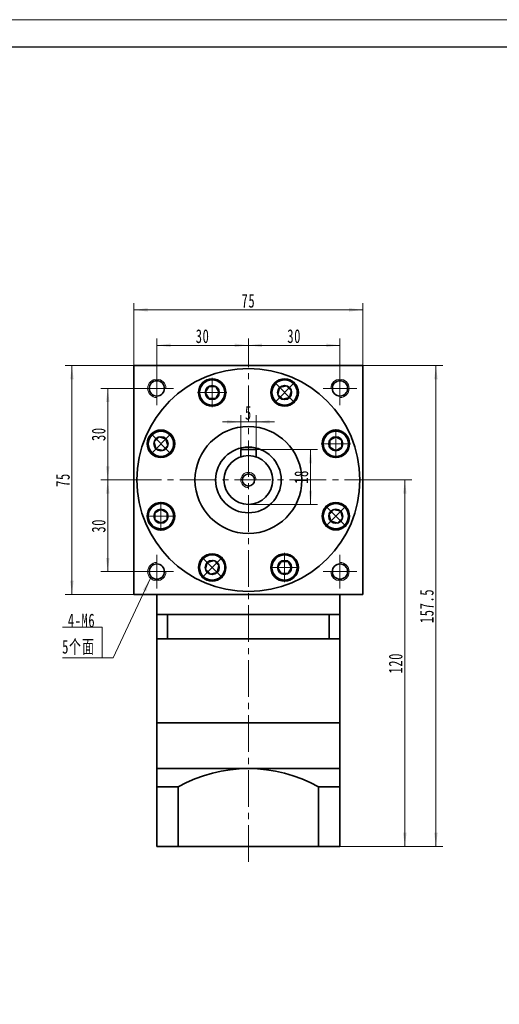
# Model space of a CAD drawing. Header units: millimetres. Extents: x -107 to 651, y -87 to 448.
# Tile 3 of 3: x 272 to 429, y 126 to 448. Entities that reach past the tile are written whole.
import ezdxf

# ---------------------------------------------------------------- set-up
doc = ezdxf.new("R2010")
doc.units = ezdxf.units.MM
doc.set_wipeout_variables(frame=1)
doc.linetypes.add('点画线', pattern=[18, 12, -2, 2, -2])
doc.layers.get('0').update_dxf_attribs({"lineweight": 35})
for name, color, linetype, lineweight in [('EB0_1', 7, 'Continuous', 35), ('中心线层', 1, '点画线', 18), ('图框_外框线', 7, 'Continuous', 18), ('尺寸线层', 3, 'Continuous', 18), ('粗实线层', 7, 'Continuous', 35)]:
    doc.layers.add(name, color=color, linetype=linetype, lineweight=lineweight)
doc.styles.add('标准', font='txt', dxfattribs={"width": 0.667})
doc.dimstyles.new('a4-1-1.5', dxfattribs={"dimtxt": 4.5, "dimasz": 4.5, "dimexe": 2.25, "dimexo": 0, "dimgap": 0.75, "dimtad": 1, "dimdec": 3, "dimdsep": 46, "dimtxsty": '标准', "dimblk": '_CAXARROW', "dimcen": 0, "dimdle": 6, "dimazin": 2, "dimtfac": 0.707107, "dimtdec": 3, "dimtix": 1, "dimtmove": 2, "dimatfit": 3, "dimfxl": 1, "dimfrac": 2, "dimtolj": 1, "dimtzin": 0, "dimarcsym": 1})

# ---------------------------------------------------------------- blocks, each defined once
blk = doc.blocks.new('*X19')
at = {"layer": '尺寸线层', "linetype": 'Continuous', "transparency": 16777216}
for points in [[(317.08, 341.59), (321.58, 341.03), (321.58, 342.16)], [(347.08, 341.59), (342.58, 341.03), (342.58, 342.16)]]:
    blk.add_hatch(color=0, dxfattribs=at).paths.add_polyline_path(points, flags=0)
at = {"layer": '尺寸线层', "color": 0, "linetype": 'Continuous', "transparency": 16777216}
for p, q in [((317.08, 333), (317.08, 343.84)), ((347.08, 338), (347.08, 343.84)), ((347.08, 341.59), (317.08, 341.59))]:
    blk.add_line(p, q, dxfattribs=at)
at = {"layer": '尺寸线层', "color": 0, "transparency": 16777216, "insert": (332.08, 344.57), "char_height": 4.5, "width": 9, "attachment_point": 5, "line_spacing_factor": 1.15057, "style": '标准'}
blk.add_mtext('\\T1.1;30', dxfattribs=at)
blk = doc.blocks.new('_CAXARROW')
blk.add_hatch(color=0).paths.add_polyline_path([(0, 0), (-1, 0.125), (-1, -0.125)], flags=0)
blk = doc.blocks.new('*X20')
at = {"layer": '尺寸线层', "linetype": 'Continuous', "transparency": 16777216}
for points in [[(347.08, 341.59), (351.58, 342.16), (351.58, 341.03)], [(377.08, 341.59), (372.58, 342.16), (372.58, 341.03)]]:
    blk.add_hatch(color=0, dxfattribs=at).paths.add_polyline_path(points, flags=0)
at = {"layer": '尺寸线层', "color": 0, "linetype": 'Continuous', "transparency": 16777216}
for p, q in [((347.08, 338), (347.08, 343.84)), ((377.08, 333), (377.08, 343.84)), ((347.08, 341.59), (377.08, 341.59))]:
    blk.add_line(p, q, dxfattribs=at)
at = {"layer": '尺寸线层', "color": 0, "transparency": 16777216, "insert": (362.08, 344.57), "char_height": 4.5, "width": 9, "attachment_point": 5, "line_spacing_factor": 1.15057, "style": '标准'}
blk.add_mtext('\\T1.1;30', dxfattribs=at)
blk = doc.blocks.new('*X21')
at = {"layer": '尺寸线层', "linetype": 'Continuous', "transparency": 16777216}
for points in [[(309.58, 353.2), (314.08, 352.64), (314.08, 353.77)], [(384.58, 353.2), (380.08, 352.64), (380.08, 353.77)]]:
    blk.add_hatch(color=0, dxfattribs=at).paths.add_polyline_path(points, flags=0)
at = {"layer": '尺寸线层', "color": 0, "linetype": 'Continuous', "transparency": 16777216}
for p, q in [((309.58, 335), (309.58, 355.45)), ((384.58, 335), (384.58, 355.45)), ((384.58, 353.2), (309.58, 353.2))]:
    blk.add_line(p, q, dxfattribs=at)
at = {"layer": '尺寸线层', "color": 0, "transparency": 16777216, "insert": (347.08, 356.15), "char_height": 4.5, "width": 9, "attachment_point": 5, "line_spacing_factor": 1.15057, "style": '标准'}
blk.add_mtext('\\T1.1;75', dxfattribs=at)
blk = doc.blocks.new('*X22')
at = {"layer": '尺寸线层', "linetype": 'Continuous', "transparency": 16777216}
for points in [[(289.27, 335), (289.83, 330.5), (288.71, 330.5)], [(289.27, 260), (289.83, 264.5), (288.71, 264.5)]]:
    blk.add_hatch(color=0, dxfattribs=at).paths.add_polyline_path(points, flags=0)
at = {"layer": '尺寸线层', "color": 0, "linetype": 'Continuous', "transparency": 16777216}
for p, q in [((309.58, 335), (287.02, 335)), ((289.27, 335), (289.27, 260)), ((309.58, 260), (287.02, 260))]:
    blk.add_line(p, q, dxfattribs=at)
at = {"layer": '尺寸线层', "color": 0, "transparency": 16777216, "insert": (286.32, 297.5), "char_height": 4.5, "width": 9, "attachment_point": 5, "rotation": 90, "line_spacing_factor": 1.15057, "style": '标准'}
blk.add_mtext('\\T1.1;75', dxfattribs=at)
blk = doc.blocks.new('*X23')
at = {"layer": '尺寸线层', "linetype": 'Continuous', "transparency": 16777216}
for points in [[(301.01, 327.5), (301.57, 323), (300.44, 323)], [(301.01, 297.5), (301.57, 302), (300.44, 302)]]:
    blk.add_hatch(color=0, dxfattribs=at).paths.add_polyline_path(points, flags=0)
at = {"layer": '尺寸线层', "color": 0, "linetype": 'Continuous', "transparency": 16777216}
for p, q in [((311.58, 327.5), (298.76, 327.5)), ((301.01, 327.5), (301.01, 297.5)), ((306.58, 297.5), (298.76, 297.5))]:
    blk.add_line(p, q, dxfattribs=at)
at = {"layer": '尺寸线层', "color": 0, "transparency": 16777216, "insert": (298.03, 312.5), "char_height": 4.5, "width": 9, "attachment_point": 5, "rotation": 90, "line_spacing_factor": 1.15057, "style": '标准'}
blk.add_mtext('\\T1.1;30', dxfattribs=at)
blk = doc.blocks.new('*X24')
at = {"layer": '尺寸线层', "linetype": 'Continuous', "transparency": 16777216}
for points in [[(301.01, 297.5), (301.57, 293), (300.44, 293)], [(301.01, 267.5), (301.57, 272), (300.44, 272)]]:
    blk.add_hatch(color=0, dxfattribs=at).paths.add_polyline_path(points, flags=0)
at = {"layer": '尺寸线层', "color": 0, "linetype": 'Continuous', "transparency": 16777216}
for p, q in [((306.58, 297.5), (298.76, 297.5)), ((301.01, 297.5), (301.01, 267.5)), ((311.58, 267.5), (298.76, 267.5))]:
    blk.add_line(p, q, dxfattribs=at)
at = {"layer": '尺寸线层', "color": 0, "transparency": 16777216, "insert": (298.03, 282.5), "char_height": 4.5, "width": 9, "attachment_point": 5, "rotation": 90, "line_spacing_factor": 1.15057, "style": '标准'}
blk.add_mtext('\\T1.1;30', dxfattribs=at)
blk = doc.blocks.new('*X25')
at = {"layer": '尺寸线层', "linetype": 'Continuous'}
blk.add_hatch(color=0, dxfattribs=at).paths.add_polyline_path([(15.81, 26.08), (14.42, 21.77), (13.4, 22.24)], flags=0)
at = {"layer": '尺寸线层', "color": 0, "linetype": 'Continuous'}
blk.add_line((15.81, 26.08), (3.67, 0), dxfattribs=at)
at = {"layer": '尺寸线层', "color": 0}
for p, q in [((0, 10.09), (-12.97, 10.09)), ((0, 0), (0, 10.09)), ((0, 0), (-12.97, 0)), ((3.67, 0), (0, 0))]:
    blk.add_line(p, q, dxfattribs=at)
at = {"layer": '尺寸线层', "color": 0, "insert": (-2.25, 0.9), "char_height": 4.5, "width": 19.9754, "attachment_point": 9, "line_spacing_factor": 1.15057, "style": '标准'}
blk.add_mtext('\\T1.1;4-M6\\P5个面', dxfattribs=at)
blk = doc.blocks.new('*X26')
at = {"layer": '尺寸线层', "linetype": 'Continuous', "transparency": 16777216}
for points in [[(344.58, 316.52), (340.08, 315.96), (340.08, 317.08)], [(349.58, 316.52), (354.08, 315.96), (354.08, 317.08)]]:
    blk.add_hatch(color=0, dxfattribs=at).paths.add_polyline_path(points, flags=0)
at = {"layer": '尺寸线层', "color": 0, "linetype": 'Continuous', "transparency": 16777216}
for p, q in [((355.58, 316.52), (338.58, 316.52)), ((344.58, 307.5), (344.58, 318.77)), ((349.58, 307.5), (349.58, 318.77))]:
    blk.add_line(p, q, dxfattribs=at)
at = {"layer": '尺寸线层', "color": 0, "transparency": 16777216, "insert": (347.08, 319.47), "char_height": 4.5, "width": 9, "attachment_point": 5, "line_spacing_factor": 1.15057, "style": '标准'}
blk.add_mtext('\\T1.1;5', dxfattribs=at)
blk = doc.blocks.new('*X27')
at = {"layer": '中心线层', "linetype": '点画线', "lineweight": 18}
for p, q in [((0, -4.76), (0, 4.76)), ((-4.76, 0), (4.76, 0))]:
    blk.add_line(p, q, dxfattribs=at)
at = {"layer": '粗实线层'}
for p, q in [((-2.31, 0), (-1.15, 2)), ((-2.31, 0), (-1.15, -2)), ((-1.15, 2), (1.15, 2)), ((2.31, 0), (1.15, 2)), ((2.31, 0), (1.15, 2)), ((2.31, 0), (1.15, -2)), ((-1.15, -2), (1.15, -2))]:
    blk.add_line(p, q, dxfattribs=at)
blk.add_circle((0, 0), 2.31, dxfattribs=at)
for start, end in [(0, 180), (180, 360)]:
    blk.add_arc((0, 0), 4.14, start, end, dxfattribs=at)
blk = doc.blocks.new('*X28')
at = {"layer": '尺寸线层', "linetype": 'Continuous', "transparency": 16777216}
for points in [[(367.42, 307.5), (367.98, 303), (366.86, 303)], [(367.42, 289.5), (367.98, 294), (366.86, 294)]]:
    blk.add_hatch(color=0, dxfattribs=at).paths.add_polyline_path(points, flags=0)
at = {"layer": '尺寸线层', "color": 0, "linetype": 'Continuous', "transparency": 16777216}
for p, q in [((349.58, 307.5), (369.67, 307.5)), ((367.42, 307.5), (367.42, 289.5)), ((347.08, 289.5), (369.67, 289.5))]:
    blk.add_line(p, q, dxfattribs=at)
at = {"layer": '尺寸线层', "color": 0, "transparency": 16777216, "insert": (364.43, 298.5), "char_height": 4.5, "width": 9, "attachment_point": 5, "rotation": 90, "line_spacing_factor": 1.15057, "style": '标准'}
blk.add_mtext('\\T1.1;18', dxfattribs=at)
blk = doc.blocks.new('*X29')
at = {"layer": '尺寸线层', "linetype": 'Continuous', "transparency": 16777216}
for points in [[(398.33, 297.5), (398.89, 293), (397.77, 293)], [(398.33, 177.5), (398.89, 182), (397.77, 182)]]:
    blk.add_hatch(color=0, dxfattribs=at).paths.add_polyline_path(points, flags=0)
at = {"layer": '尺寸线层', "color": 0, "linetype": 'Continuous', "transparency": 16777216}
for p, q in [((387.58, 297.5), (400.58, 297.5)), ((398.33, 297.5), (398.33, 177.5)), ((377.08, 177.5), (400.58, 177.5))]:
    blk.add_line(p, q, dxfattribs=at)
at = {"layer": '尺寸线层', "color": 0, "transparency": 16777216, "insert": (395.34, 237.5), "char_height": 4.5, "width": 11.9606, "attachment_point": 5, "rotation": 90, "line_spacing_factor": 1.15057, "style": '标准'}
blk.add_mtext('\\T1.1;120', dxfattribs=at)
blk = doc.blocks.new('*X30')
at = {"layer": '尺寸线层', "linetype": 'Continuous', "transparency": 16777216}
for points in [[(408.52, 335), (409.08, 330.5), (407.96, 330.5)], [(408.52, 177.5), (409.08, 182), (407.96, 182)]]:
    blk.add_hatch(color=0, dxfattribs=at).paths.add_polyline_path(points, flags=0)
at = {"layer": '尺寸线层', "color": 0, "linetype": 'Continuous', "transparency": 16777216}
for p, q in [((384.58, 335), (410.77, 335)), ((408.52, 335), (408.52, 177.5)), ((377.08, 177.5), (410.77, 177.5))]:
    blk.add_line(p, q, dxfattribs=at)
at = {"layer": '尺寸线层', "color": 0, "transparency": 16777216, "insert": (405.53, 256.25), "char_height": 4.5, "width": 20.8061, "attachment_point": 5, "rotation": 90, "line_spacing_factor": 1.15057, "style": '标准'}
blk.add_mtext('\\T1.1;157.5', dxfattribs=at)

msp = doc.modelspace()

# ---------------------------------------------------------------- linework, layer by layer
at = {"layer": 'EB0_1'}
for p, q in [((317.0781, 253.5007), (317.0781, 218.0007)), ((377.0781, 253.5007), (317.0781, 253.5007)), ((377.0781, 253.5007), (377.0781, 218.0007)), ((377.0781, 245.5007), (317.0781, 245.5007)), ((317.0781, 218.0007), (377.0781, 218.0007))]:
    msp.add_line(p, q, dxfattribs=at)
at = {"layer": 'EB0_1', "linetype": 'Continuous', "lineweight": 35}
for p, q in [((317.0781, 218.0007), (377.0781, 218.0007)), ((317.0781, 218.0007), (317.0781, 195.0007)), ((377.0781, 177.5007), (377.0781, 218.0007)), ((317.0781, 195.0007), (317.0781, 177.5007)), ((377.0781, 177.5007), (317.0781, 177.5007))]:
    msp.add_line(p, q, dxfattribs=at)
at = {"layer": '中心线层'}
for p, q in [((347.0781, 172.4865), (347.0781, 338.0007)), ((317.0781, 322.0007), (317.0781, 333.0007)), ((377.0781, 333.0007), (377.0781, 322.0007)), ((311.5781, 327.5007), (322.5781, 327.5007)), ((371.5781, 327.5007), (382.5781, 327.5007)), ((306.5781, 297.5007), (387.5781, 297.5007)), ((317.0781, 262.0007), (317.0781, 273.0007)), ((377.0781, 273.0007), (377.0781, 262.0007)), ((322.5781, 267.5007), (311.5781, 267.5007)), ((382.5781, 267.5007), (371.5781, 267.5007))]:
    msp.add_line(p, q, dxfattribs=at)
at = {"layer": '粗实线层'}
for p, q in [((309.5781, 335.0007), (384.5781, 335.0007)), ((309.5781, 334.1007), (309.5781, 335.0007)), ((309.5781, 335.0007), (309.5781, 260.0007)), ((384.5781, 335.0007), (384.5781, 260.0007)), ((349.5781, 307.5007), (344.5781, 307.5007)), ((344.5781, 307.5007), (344.5781, 305.1)), ((349.5781, 307.5007), (349.5781, 305.1)), ((309.5781, 260.0007), (384.5781, 260.0007)), ((317.0781, 253.5007), (317.0781, 260.0007)), ((377.0781, 253.5007), (377.0781, 260.0007)), ((320.6206, 253.5007), (320.6206, 245.5007)), ((373.5357, 253.5007), (373.5357, 245.5007)), ((317.0781, 203.0007), (377.0781, 203.0007)), ((322.0781, 197.054), (317.0781, 197.054)), ((324.0781, 197.054), (317.0781, 197.054)), ((324.0781, 197.054), (324.0781, 177.5007)), ((324.0781, 197.054), (324.0781, 177.5007)), ((370.0781, 197.054), (370.0781, 177.5007)), ((370.0781, 197.054), (370.0781, 177.5007)), ((370.0781, 197.054), (377.0781, 197.054))]:
    msp.add_line(p, q, dxfattribs=at)
for centre, radius in [((317.0781, 327.5007), 2.5), ((335.215, 326.1409), 4.5), ((358.9413, 326.1409), 4.5), ((377.0781, 327.5007), 2.5), ((318.4379, 309.3639), 4.5), ((347.0781, 297.5007), 17.5), ((375.7184, 309.3639), 4.5), ((347.0781, 297.5007), 10.75), ((347.0781, 297.5007), 8), ((347.0781, 297.5007), 2), ((318.4379, 285.6375), 4.5), ((375.7184, 285.6375), 4.5), ((335.215, 268.8604), 4.5), ((358.9413, 268.8604), 4.5), ((317.0781, 267.5007), 2.5), ((377.0781, 267.5007), 2.5)]:
    msp.add_circle(centre, radius, dxfattribs=at)
at = {"layer": '粗实线层', "lineweight": 18}
for centre, radius, start, end in [((317.0781, 327.5007), 3, 0, 270), ((377.0781, 327.5007), 3, 270, 180), ((347.0781, 297.5007), 2.5, 0, 270), ((317.0781, 267.5007), 3, 90, 360), ((377.0781, 267.5007), 3, 180, 90)]:
    msp.add_arc(centre, radius, start, end, dxfattribs=at)
at = {"layer": '粗实线层'}
msp.add_arc((347.0781, 155.5489), 47.4517, 61.006989, 118.993011, dxfattribs=at)

# ---------------------------------------------------------------- block references
at = {"layer": '尺寸线层'}
msp.add_blockref('*X25', (299.149, 239.2544), dxfattribs=at)

# ---------------------------------------------------------------- dimensions: what is measured, and where the dimension line sits
for base, p1, p2, picture, middle in [((309.5781, 353.2032), (384.5781, 335.0007), (309.5781, 335.0007), '*X21', (347.0781, 356.1529)), ((344.5781, 316.5189), (349.5781, 307.5007), (344.5781, 307.5007), '*X26', (347.0781, 319.4686))]:
    dim = msp.add_linear_dim(base=base, p1=p1, p2=p2, dimstyle='a4-1-1.5', override={"dimsah": 1, "dimtfill": 1, "dimtzin": 0}, dxfattribs=at)
    dim.commit()
    dim.dimension.update_dxf_attribs({"geometry": picture, "text_midpoint": middle})
for base, p1, p2, angle, picture, middle in [((317.0781, 341.5933), (347.0781, 338.0007), (317.0781, 333.0007), 180, '*X19', (332.0781, 344.5682)), ((377.0781, 341.5933), (347.0781, 338.0007), (377.0781, 333.0007), 180, '*X20', (362.0781, 344.5682)), ((289.2717, 260.0007), (309.5781, 335.0007), (309.5781, 260.0007), 270, '*X22', (286.3219, 297.5007)), ((301.0058, 297.5007), (311.5781, 327.5007), (306.5781, 297.5007), 270, '*X23', (298.0309, 312.5007)), ((367.4196, 289.5007), (349.5781, 307.5007), (347.0781, 289.5007), 270, '*X28', (364.4321, 298.5007)), ((301.0058, 267.5007), (306.5781, 297.5007), (311.5781, 267.5007), 270, '*X24', (298.0309, 282.5007))]:
    dim = msp.add_linear_dim(base=base, p1=p1, p2=p2, angle=angle, dimstyle='a4-1-1.5', override={"dimsah": 1, "dimtfill": 1, "dimtzin": 0}, dxfattribs=at)
    dim.commit()
    dim.dimension.update_dxf_attribs({"geometry": picture, "text_midpoint": middle})

# ---------------------------------------------------------------- next in the draw order: wipeouts: each hides what was drawn before it
for points in [[(339.355, 326.1409), (339.3549, 326.1652), (339.3547, 326.1895), (339.3543, 326.2137), (339.3538, 326.238), (339.3532, 326.2622), (339.3524, 326.2865), (339.3515, 326.3107), (339.3504, 326.335), (339.3492, 326.3592), (339.3479, 326.3834), (339.3464, 326.4077), (339.3447, 326.4319), (339.3429, 326.4561), (339.341, 326.4802), (339.339, 326.5044), (339.3368, 326.5286), (339.3344, 326.5527), (339.3319, 326.5769), (339.3293, 326.601), (339.3266, 326.6251), (339.3236, 326.6492), (339.3206, 326.6733), (339.3174, 326.6973), (339.3141, 326.7213), (339.3106, 326.7454), (339.307, 326.7693), (339.3032, 326.7933), (339.2993, 326.8173), (339.2953, 326.8412), (339.2911, 326.8651), (339.2911, 326.8651), (339.2531, 327.0538), (339.2063, 327.2405), (339.1508, 327.4248), (339.0869, 327.6064), (339.0146, 327.7848), (338.9341, 327.9596), (338.8455, 328.1305), (338.7491, 328.2971), (338.6451, 328.4591), (338.5336, 328.616), (338.415, 328.7676), (338.2894, 328.9135), (338.1572, 329.0534), (338.0187, 329.187), (337.8741, 329.3141), (337.7237, 329.4342), (337.5679, 329.5473), (337.407, 329.653), (337.2414, 329.7511), (337.0714, 329.8414), (336.8974, 329.9237), (336.7197, 329.9978), (336.5388, 330.0636), (336.3551, 330.1209), (336.1688, 330.1696), (335.9806, 330.2095), (335.7906, 330.2407), (335.5994, 330.2631), (335.4074, 330.2765), (335.215, 330.2809), (335.215, 330.2809), (335.0225, 330.2765), (334.8305, 330.2631), (334.6393, 330.2407), (334.4494, 330.2095), (334.2611, 330.1696), (334.0748, 330.1209), (333.8911, 330.0636), (333.7102, 329.9978), (333.5325, 329.9237), (333.3585, 329.8414), (333.1885, 329.7511), (333.0229, 329.653), (332.862, 329.5473), (332.7062, 329.4342), (332.5559, 329.3141), (332.4112, 329.187), (332.2727, 329.0534), (332.1405, 328.9135), (332.0149, 328.7676), (331.8963, 328.616), (331.7848, 328.4591), (331.6808, 328.2971), (331.5844, 328.1305), (331.4958, 327.9596), (331.4153, 327.7848), (331.343, 327.6064), (331.2791, 327.4248), (331.2236, 327.2405), (331.1768, 327.0538), (331.1388, 326.8651), (331.1388, 326.8651), (331.1346, 326.8412), (331.1306, 326.8173), (331.1267, 326.7933), (331.1229, 326.7693), (331.1193, 326.7454), (331.1158, 326.7213), (331.1125, 326.6973), (331.1093, 326.6733), (331.1063, 326.6492), (331.1034, 326.6251), (331.1006, 326.601), (331.098, 326.5769), (331.0955, 326.5527), (331.0931, 326.5286), (331.0909, 326.5044), (331.0889, 326.4802), (331.087, 326.4561), (331.0852, 326.4319), (331.0836, 326.4077), (331.0821, 326.3834), (331.0807, 326.3592), (331.0795, 326.335), (331.0784, 326.3107), (331.0775, 326.2865), (331.0767, 326.2622), (331.0761, 326.238), (331.0756, 326.2137), (331.0752, 326.1895), (331.075, 326.1652), (331.075, 326.1409), (331.075, 326.1409), (331.0806, 325.9243), (331.0976, 325.7082), (331.1259, 325.4933), (331.1654, 325.2802), (331.216, 325.0694), (331.2776, 324.8616), (331.3499, 324.6573), (331.4329, 324.4571), (331.5262, 324.2614), (331.6296, 324.0709), (331.7429, 323.8861), (331.8656, 323.7075), (331.9976, 323.5356), (332.1383, 323.3707), (332.2875, 323.2135), (332.4448, 323.0643), (332.6096, 322.9236), (332.7815, 322.7916), (332.9602, 322.6688), (333.145, 322.5556), (333.3354, 322.4522), (333.5311, 322.3589), (333.7313, 322.2759), (333.9356, 322.2036), (334.1434, 322.142), (334.3542, 322.0914), (334.5673, 322.0519), (334.7822, 322.0236), (334.9983, 322.0066), (335.215, 322.0009), (335.215, 322.0009), (335.4316, 322.0066), (335.6477, 322.0236), (335.8626, 322.0519), (336.0757, 322.0914), (336.2865, 322.142), (336.4943, 322.2036), (336.6986, 322.2759), (336.8988, 322.3589), (337.0945, 322.4522), (337.285, 322.5556), (337.4698, 322.6688), (337.6484, 322.7916), (337.8203, 322.9236), (337.9852, 323.0643), (338.1424, 323.2135), (338.2916, 323.3707), (338.4323, 323.5356), (338.5643, 323.7075), (338.6871, 323.8861), (338.8003, 324.0709), (338.9037, 324.2614), (338.997, 324.4571), (339.08, 324.6573), (339.1523, 324.8616), (339.2139, 325.0694), (339.2645, 325.2802), (339.304, 325.4933), (339.3323, 325.7082), (339.3493, 325.9243)], [(361.8688, 323.2135), (361.8859, 323.2307), (361.9029, 323.248), (361.9198, 323.2654), (361.9366, 323.2829), (361.9533, 323.3005), (361.9699, 323.3182), (361.9864, 323.336), (362.0027, 323.3539), (362.019, 323.3719), (362.0352, 323.39), (362.0513, 323.4082), (362.0672, 323.4265), (362.0831, 323.4448), (362.0988, 323.4633), (362.1145, 323.4818), (362.13, 323.5005), (362.1454, 323.5192), (362.1607, 323.538), (362.1759, 323.557), (362.191, 323.576), (362.206, 323.595), (362.2209, 323.6142), (362.2356, 323.6335), (362.2502, 323.6528), (362.2648, 323.6723), (362.2792, 323.6918), (362.2935, 323.7114), (362.3077, 323.7311), (362.3217, 323.7508), (362.3357, 323.7707), (362.3357, 323.7707), (362.4422, 323.931), (362.5411, 324.0962), (362.6323, 324.2657), (362.7154, 324.4393), (362.7905, 324.6166), (362.8572, 324.7971), (362.9154, 324.9806), (362.965, 325.1666), (363.006, 325.3547), (363.0381, 325.5444), (363.0614, 325.7355), (363.0758, 325.9275), (363.0813, 326.1199), (363.0778, 326.3123), (363.0653, 326.5044), (363.044, 326.6957), (363.0138, 326.8858), (362.9747, 327.0743), (362.927, 327.2608), (362.8706, 327.4448), (362.8058, 327.6261), (362.7326, 327.8041), (362.6512, 327.9785), (362.5617, 328.149), (362.4645, 328.3151), (362.3596, 328.4765), (362.2474, 328.6329), (362.128, 328.7839), (362.0017, 328.9291), (361.8688, 329.0684), (361.8688, 329.0684), (361.7295, 329.2013), (361.5843, 329.3276), (361.4333, 329.447), (361.2769, 329.5592), (361.1155, 329.6641), (360.9494, 329.7613), (360.7789, 329.8508), (360.6045, 329.9322), (360.4265, 330.0054), (360.2452, 330.0702), (360.0612, 330.1266), (359.8747, 330.1744), (359.6862, 330.2134), (359.4961, 330.2436), (359.3048, 330.265), (359.1127, 330.2774), (358.9203, 330.2809), (358.7279, 330.2754), (358.5359, 330.261), (358.3448, 330.2377), (358.155, 330.2056), (357.967, 330.1646), (357.781, 330.115), (357.5975, 330.0568), (357.4169, 329.9901), (357.2397, 329.9151), (357.0661, 329.8319), (356.8965, 329.7407), (356.7314, 329.6418), (356.5711, 329.5353), (356.5711, 329.5353), (356.5512, 329.5213), (356.5315, 329.5073), (356.5118, 329.4931), (356.4922, 329.4788), (356.4727, 329.4644), (356.4532, 329.4499), (356.4339, 329.4352), (356.4146, 329.4205), (356.3954, 329.4056), (356.3763, 329.3906), (356.3573, 329.3755), (356.3384, 329.3603), (356.3196, 329.345), (356.3009, 329.3296), (356.2822, 329.3141), (356.2637, 329.2984), (356.2452, 329.2827), (356.2269, 329.2668), (356.2086, 329.2509), (356.1904, 329.2348), (356.1723, 329.2186), (356.1543, 329.2023), (356.1364, 329.186), (356.1186, 329.1695), (356.1009, 329.1529), (356.0833, 329.1362), (356.0658, 329.1194), (356.0484, 329.1025), (356.0311, 329.0855), (356.0139, 329.0684), (356.0139, 329.0684), (355.8647, 328.9111), (355.7239, 328.7463), (355.592, 328.5744), (355.4692, 328.3957), (355.356, 328.2109), (355.2526, 328.0205), (355.1593, 327.8248), (355.0763, 327.6246), (355.004, 327.4203), (354.9424, 327.2125), (354.8918, 327.0017), (354.8523, 326.7886), (354.824, 326.5737), (354.807, 326.3576), (354.8013, 326.1409), (354.807, 325.9243), (354.824, 325.7082), (354.8523, 325.4933), (354.8918, 325.2802), (354.9424, 325.0694), (355.004, 324.8616), (355.0763, 324.6573), (355.1593, 324.4571), (355.2526, 324.2614), (355.356, 324.0709), (355.4692, 323.8861), (355.592, 323.7075), (355.7239, 323.5356), (355.8647, 323.3707), (356.0139, 323.2135), (356.0139, 323.2135), (356.1711, 323.0643), (356.3359, 322.9236), (356.5079, 322.7916), (356.6865, 322.6688), (356.8713, 322.5556), (357.0618, 322.4522), (357.2574, 322.3589), (357.4577, 322.2759), (357.662, 322.2036), (357.8698, 322.142), (358.0806, 322.0914), (358.2937, 322.0519), (358.5086, 322.0236), (358.7247, 322.0066), (358.9413, 322.0009), (359.158, 322.0066), (359.3741, 322.0236), (359.589, 322.0519), (359.8021, 322.0914), (360.0128, 322.142), (360.2207, 322.2036), (360.425, 322.2759), (360.6252, 322.3589), (360.8209, 322.4522), (361.0113, 322.5556), (361.1961, 322.6688), (361.3748, 322.7916), (361.5467, 322.9236), (361.7115, 323.0643)], [(321.3653, 312.2913), (321.3481, 312.3084), (321.3308, 312.3254), (321.3134, 312.3423), (321.2959, 312.3591), (321.2783, 312.3758), (321.2606, 312.3924), (321.2428, 312.4089), (321.2249, 312.4253), (321.2069, 312.4416), (321.1888, 312.4577), (321.1706, 312.4738), (321.1524, 312.4898), (321.134, 312.5056), (321.1155, 312.5214), (321.097, 312.537), (321.0783, 312.5525), (321.0596, 312.5679), (321.0408, 312.5833), (321.0219, 312.5985), (321.0029, 312.6135), (320.9838, 312.6285), (320.9646, 312.6434), (320.9453, 312.6581), (320.926, 312.6728), (320.9066, 312.6873), (320.887, 312.7017), (320.8674, 312.716), (320.8477, 312.7302), (320.828, 312.7443), (320.8081, 312.7582), (320.8081, 312.7582), (320.6478, 312.8647), (320.4827, 312.9636), (320.3131, 313.0548), (320.1395, 313.138), (319.9623, 313.213), (319.7817, 313.2797), (319.5982, 313.3379), (319.4123, 313.3876), (319.2242, 313.4285), (319.0344, 313.4607), (318.8433, 313.484), (318.6514, 313.4984), (318.4589, 313.5038), (318.2665, 313.5003), (318.0744, 313.4879), (317.8831, 313.4665), (317.693, 313.4363), (317.5045, 313.3973), (317.318, 313.3495), (317.134, 313.2932), (316.9527, 313.2283), (316.7747, 313.1551), (316.6003, 313.0737), (316.4298, 312.9843), (316.2637, 312.887), (316.1023, 312.7822), (315.9459, 312.6699), (315.795, 312.5505), (315.6497, 312.4242), (315.5105, 312.2913), (315.5105, 312.2913), (315.3775, 312.152), (315.2513, 312.0068), (315.1318, 311.8558), (315.0196, 311.6994), (314.9147, 311.538), (314.8175, 311.3719), (314.728, 311.2014), (314.6466, 311.027), (314.5734, 310.849), (314.5086, 310.6678), (314.4522, 310.4837), (314.4045, 310.2972), (314.3654, 310.1087), (314.3352, 309.9186), (314.3139, 309.7273), (314.3014, 309.5353), (314.2979, 309.3428), (314.3034, 309.1504), (314.3178, 308.9584), (314.3411, 308.7674), (314.3732, 308.5776), (314.4142, 308.3895), (314.4638, 308.2035), (314.522, 308.02), (314.5887, 307.8395), (314.6638, 307.6622), (314.7469, 307.4886), (314.8381, 307.3191), (314.937, 307.154), (315.0435, 306.9936), (315.0435, 306.9936), (315.0575, 306.9738), (315.0716, 306.954), (315.0857, 306.9343), (315.1, 306.9147), (315.1144, 306.8952), (315.129, 306.8758), (315.1436, 306.8564), (315.1584, 306.8371), (315.1732, 306.818), (315.1882, 306.7989), (315.2033, 306.7799), (315.2185, 306.761), (315.2338, 306.7421), (315.2492, 306.7234), (315.2647, 306.7048), (315.2804, 306.6862), (315.2961, 306.6678), (315.312, 306.6494), (315.3279, 306.6311), (315.344, 306.6129), (315.3602, 306.5948), (315.3765, 306.5769), (315.3929, 306.559), (315.4093, 306.5412), (315.4259, 306.5235), (315.4426, 306.5059), (315.4594, 306.4884), (315.4763, 306.471), (315.4934, 306.4536), (315.5105, 306.4364), (315.5105, 306.4364), (315.6677, 306.2872), (315.8325, 306.1465), (316.0044, 306.0145), (316.1831, 305.8918), (316.3679, 305.7785), (316.5584, 305.6751), (316.754, 305.5818), (316.9542, 305.4988), (317.1585, 305.4265), (317.3664, 305.3649), (317.5771, 305.3143), (317.7902, 305.2748), (318.0051, 305.2465), (318.2212, 305.2295), (318.4379, 305.2239), (318.6546, 305.2295), (318.8706, 305.2465), (319.0855, 305.2748), (319.2986, 305.3143), (319.5094, 305.3649), (319.7172, 305.4265), (319.9215, 305.4988), (320.1218, 305.5818), (320.3174, 305.6751), (320.5079, 305.7785), (320.6927, 305.8918), (320.8713, 306.0145), (321.0433, 306.1465), (321.2081, 306.2872), (321.3653, 306.4364), (321.3653, 306.4364), (321.5145, 306.5937), (321.6553, 306.7585), (321.7872, 306.9304), (321.91, 307.1091), (322.0232, 307.2939), (322.1266, 307.4843), (322.22, 307.68), (322.3029, 307.8802), (322.3753, 308.0845), (322.4368, 308.2924), (322.4874, 308.5031), (322.5269, 308.7162), (322.5552, 308.9311), (322.5722, 309.1472), (322.5779, 309.3639), (322.5722, 309.5805), (322.5552, 309.7966), (322.5269, 310.0115), (322.4874, 310.2246), (322.4368, 310.4354), (322.3753, 310.6432), (322.3029, 310.8475), (322.22, 311.0478), (322.1266, 311.2434), (322.0232, 311.4339), (321.91, 311.6187), (321.7872, 311.7973), (321.6553, 311.9692), (321.5145, 312.1341)], [(375.7184, 305.2239), (375.7427, 305.2239), (375.7669, 305.2241), (375.7912, 305.2245), (375.8155, 305.225), (375.8397, 305.2256), (375.864, 305.2264), (375.8882, 305.2273), (375.9124, 305.2284), (375.9367, 305.2296), (375.9609, 305.231), (375.9851, 305.2325), (376.0093, 305.2341), (376.0335, 305.2359), (376.0577, 305.2378), (376.0819, 305.2398), (376.1061, 305.2421), (376.1302, 305.2444), (376.1543, 305.2469), (376.1785, 305.2495), (376.2026, 305.2523), (376.2267, 305.2552), (376.2507, 305.2582), (376.2748, 305.2614), (376.2988, 305.2647), (376.3228, 305.2682), (376.3468, 305.2718), (376.3708, 305.2756), (376.3947, 305.2795), (376.4187, 305.2835), (376.4426, 305.2877), (376.4426, 305.2877), (376.6312, 305.3258), (376.818, 305.3725), (377.0023, 305.428), (377.1839, 305.4919), (377.3623, 305.5642), (377.5371, 305.6447), (377.708, 305.7333), (377.8746, 305.8297), (378.0366, 305.9337), (378.1935, 306.0452), (378.3451, 306.1638), (378.491, 306.2894), (378.6309, 306.4216), (378.7645, 306.5601), (378.8915, 306.7048), (379.0117, 306.8551), (379.1248, 307.0109), (379.2305, 307.1718), (379.3286, 307.3374), (379.4188, 307.5074), (379.5011, 307.6814), (379.5753, 307.8591), (379.641, 308.04), (379.6983, 308.2237), (379.747, 308.41), (379.787, 308.5983), (379.8182, 308.7882), (379.8405, 308.9794), (379.8539, 309.1714), (379.8584, 309.3639), (379.8584, 309.3639), (379.8539, 309.5563), (379.8405, 309.7483), (379.8182, 309.9395), (379.787, 310.1295), (379.747, 310.3177), (379.6983, 310.504), (379.641, 310.6877), (379.5753, 310.8686), (379.5011, 311.0463), (379.4188, 311.2203), (379.3286, 311.3903), (379.2305, 311.5559), (379.1248, 311.7168), (379.0117, 311.8726), (378.8915, 312.023), (378.7645, 312.1676), (378.6309, 312.3061), (378.491, 312.4383), (378.3451, 312.5639), (378.1935, 312.6825), (378.0366, 312.794), (377.8746, 312.898), (377.708, 312.9944), (377.5371, 313.083), (377.3623, 313.1635), (377.1839, 313.2358), (377.0023, 313.2998), (376.818, 313.3552), (376.6312, 313.402), (376.4426, 313.44), (376.4426, 313.44), (376.4187, 313.4442), (376.3947, 313.4482), (376.3708, 313.4521), (376.3468, 313.4559), (376.3228, 313.4595), (376.2988, 313.463), (376.2748, 313.4663), (376.2507, 313.4695), (376.2267, 313.4725), (376.2026, 313.4755), (376.1785, 313.4782), (376.1543, 313.4808), (376.1302, 313.4833), (376.1061, 313.4857), (376.0819, 313.4879), (376.0577, 313.4899), (376.0335, 313.4919), (376.0093, 313.4936), (375.9851, 313.4953), (375.9609, 313.4968), (375.9367, 313.4981), (375.9124, 313.4993), (375.8882, 313.5004), (375.864, 313.5013), (375.8397, 313.5021), (375.8155, 313.5027), (375.7912, 313.5032), (375.7669, 313.5036), (375.7427, 313.5038), (375.7184, 313.5039), (375.7184, 313.5039), (375.5017, 313.4982), (375.2857, 313.4812), (375.0708, 313.4529), (374.8577, 313.4134), (374.6469, 313.3628), (374.4391, 313.3012), (374.2348, 313.2289), (374.0345, 313.1459), (373.8389, 313.0526), (373.6484, 312.9492), (373.4636, 312.836), (373.285, 312.7132), (373.113, 312.5812), (372.9482, 312.4405), (372.791, 312.2913), (372.6418, 312.1341), (372.501, 311.9692), (372.3691, 311.7973), (372.2463, 311.6187), (372.1331, 311.4339), (372.0296, 311.2434), (371.9363, 311.0478), (371.8534, 310.8475), (371.781, 310.6432), (371.7195, 310.4354), (371.6689, 310.2246), (371.6294, 310.0115), (371.6011, 309.7966), (371.5841, 309.5805), (371.5784, 309.3639), (371.5784, 309.3639), (371.5841, 309.1472), (371.6011, 308.9311), (371.6294, 308.7162), (371.6689, 308.5031), (371.7195, 308.2924), (371.781, 308.0845), (371.8534, 307.8802), (371.9363, 307.68), (372.0296, 307.4843), (372.1331, 307.2939), (372.2463, 307.1091), (372.3691, 306.9304), (372.501, 306.7585), (372.6418, 306.5937), (372.791, 306.4364), (372.9482, 306.2872), (373.113, 306.1465), (373.285, 306.0145), (373.4636, 305.8918), (373.6484, 305.7785), (373.8389, 305.6751), (374.0345, 305.5818), (374.2348, 305.4988), (374.4391, 305.4265), (374.6469, 305.3649), (374.8577, 305.3143), (375.0708, 305.2748), (375.2857, 305.2465), (375.5017, 305.2295)], [(318.4379, 289.7775), (318.4136, 289.7774), (318.3894, 289.7772), (318.3651, 289.7768), (318.3408, 289.7764), (318.3166, 289.7757), (318.2923, 289.7749), (318.2681, 289.774), (318.2438, 289.7729), (318.2196, 289.7717), (318.1954, 289.7704), (318.1712, 289.7689), (318.147, 289.7673), (318.1228, 289.7655), (318.0986, 289.7636), (318.0744, 289.7615), (318.0502, 289.7593), (318.0261, 289.757), (318.002, 289.7545), (317.9778, 289.7518), (317.9537, 289.7491), (317.9296, 289.7462), (317.9056, 289.7431), (317.8815, 289.7399), (317.8575, 289.7366), (317.8335, 289.7331), (317.8095, 289.7295), (317.7855, 289.7258), (317.7616, 289.7219), (317.7376, 289.7178), (317.7137, 289.7137), (317.7137, 289.7137), (317.525, 289.6756), (317.3383, 289.6288), (317.154, 289.5734), (316.9724, 289.5094), (316.794, 289.4371), (316.6192, 289.3566), (316.4483, 289.2681), (316.2817, 289.1717), (316.1197, 289.0676), (315.9628, 288.9562), (315.8112, 288.8375), (315.6653, 288.712), (315.5254, 288.5798), (315.3918, 288.4412), (315.2647, 288.2966), (315.1446, 288.1462), (315.0315, 287.9904), (314.9258, 287.8295), (314.8277, 287.6639), (314.7374, 287.4939), (314.6552, 287.3199), (314.581, 287.1423), (314.5153, 286.9614), (314.458, 286.7776), (314.4093, 286.5914), (314.3693, 286.4031), (314.3381, 286.2131), (314.3158, 286.0219), (314.3024, 285.8299), (314.2979, 285.6375), (314.2979, 285.6375), (314.3024, 285.4451), (314.3158, 285.253), (314.3381, 285.0618), (314.3693, 284.8719), (314.4093, 284.6836), (314.458, 284.4974), (314.5153, 284.3136), (314.581, 284.1327), (314.6552, 283.9551), (314.7374, 283.781), (314.8277, 283.611), (314.9258, 283.4454), (315.0315, 283.2846), (315.1446, 283.1288), (315.2647, 282.9784), (315.3918, 282.8338), (315.5254, 282.6952), (315.6653, 282.563), (315.8112, 282.4375), (315.9628, 282.3188), (316.1197, 282.2074), (316.2817, 282.1033), (316.4483, 282.0069), (316.6192, 281.9184), (316.794, 281.8378), (316.9724, 281.7655), (317.154, 281.7016), (317.3383, 281.6462), (317.525, 281.5994), (317.7137, 281.5613), (317.7137, 281.5613), (317.7376, 281.5571), (317.7616, 281.5531), (317.7855, 281.5492), (317.8095, 281.5455), (317.8335, 281.5418), (317.8575, 281.5384), (317.8815, 281.535), (317.9056, 281.5319), (317.9296, 281.5288), (317.9537, 281.5259), (317.9778, 281.5231), (318.002, 281.5205), (318.0261, 281.518), (318.0502, 281.5157), (318.0744, 281.5135), (318.0986, 281.5114), (318.1228, 281.5095), (318.147, 281.5077), (318.1712, 281.5061), (318.1954, 281.5046), (318.2196, 281.5032), (318.2438, 281.502), (318.2681, 281.501), (318.2923, 281.5), (318.3166, 281.4993), (318.3408, 281.4986), (318.3651, 281.4981), (318.3894, 281.4978), (318.4136, 281.4976), (318.4379, 281.4975), (318.4379, 281.4975), (318.6546, 281.5032), (318.8706, 281.5202), (319.0855, 281.5485), (319.2986, 281.588), (319.5094, 281.6386), (319.7172, 281.7001), (319.9215, 281.7725), (320.1218, 281.8554), (320.3174, 281.9487), (320.5079, 282.0521), (320.6927, 282.1654), (320.8713, 282.2882), (321.0433, 282.4201), (321.2081, 282.5609), (321.3653, 282.7101), (321.5145, 282.8673), (321.6553, 283.0321), (321.7872, 283.2041), (321.91, 283.3827), (322.0232, 283.5675), (322.1266, 283.758), (322.22, 283.9536), (322.3029, 284.1538), (322.3753, 284.3582), (322.4368, 284.566), (322.4874, 284.7767), (322.5269, 284.9899), (322.5552, 285.2047), (322.5722, 285.4208), (322.5779, 285.6375), (322.5779, 285.6375), (322.5722, 285.8542), (322.5552, 286.0702), (322.5269, 286.2851), (322.4874, 286.4982), (322.4368, 286.709), (322.3753, 286.9168), (322.3029, 287.1211), (322.22, 287.3214), (322.1266, 287.517), (322.0232, 287.7075), (321.91, 287.8923), (321.7872, 288.0709), (321.6553, 288.2429), (321.5145, 288.4077), (321.3653, 288.5649), (321.2081, 288.7141), (321.0433, 288.8549), (320.8713, 288.9868), (320.6927, 289.1096), (320.5079, 289.2228), (320.3174, 289.3263), (320.1218, 289.4196), (319.9215, 289.5025), (319.7172, 289.5749), (319.5094, 289.6364), (319.2986, 289.687), (319.0855, 289.7265), (318.8706, 289.7548), (318.6546, 289.7718)], [(372.791, 282.7101), (372.8082, 282.693), (372.8255, 282.676), (372.8429, 282.6591), (372.8604, 282.6423), (372.878, 282.6256), (372.8957, 282.609), (372.9135, 282.5925), (372.9314, 282.5761), (372.9494, 282.5598), (372.9675, 282.5436), (372.9857, 282.5276), (373.0039, 282.5116), (373.0223, 282.4957), (373.0408, 282.48), (373.0593, 282.4644), (373.078, 282.4488), (373.0967, 282.4334), (373.1155, 282.4181), (373.1344, 282.4029), (373.1534, 282.3878), (373.1725, 282.3728), (373.1917, 282.358), (373.211, 282.3432), (373.2303, 282.3286), (373.2497, 282.314), (373.2693, 282.2996), (373.2889, 282.2853), (373.3085, 282.2712), (373.3283, 282.2571), (373.3482, 282.2431), (373.3482, 282.2431), (373.5085, 282.1366), (373.6736, 282.0377), (373.8432, 281.9465), (374.0168, 281.8634), (374.194, 281.7884), (374.3746, 281.7217), (374.5581, 281.6634), (374.744, 281.6138), (374.9321, 281.5728), (375.1219, 281.5407), (375.313, 281.5174), (375.5049, 281.503), (375.6973, 281.4975), (375.8898, 281.501), (376.0819, 281.5135), (376.2732, 281.5348), (376.4633, 281.5651), (376.6518, 281.6041), (376.8383, 281.6518), (377.0223, 281.7082), (377.2035, 281.773), (377.3816, 281.8462), (377.556, 281.9277), (377.7265, 282.0171), (377.8926, 282.1143), (378.054, 282.2192), (378.2104, 282.3315), (378.3613, 282.4509), (378.5066, 282.5772), (378.6458, 282.7101), (378.6458, 282.7101), (378.7787, 282.8493), (378.905, 282.9946), (379.0244, 283.1455), (379.1367, 283.3019), (379.2416, 283.4633), (379.3388, 283.6294), (379.4282, 283.7999), (379.5097, 283.9743), (379.5829, 284.1524), (379.6477, 284.3336), (379.7041, 284.5176), (379.7518, 284.7041), (379.7908, 284.8926), (379.8211, 285.0827), (379.8424, 285.274), (379.8549, 285.4661), (379.8584, 285.6586), (379.8529, 285.851), (379.8385, 286.0429), (379.8152, 286.234), (379.7831, 286.4238), (379.7421, 286.6119), (379.6925, 286.7978), (379.6342, 286.9813), (379.5675, 287.1619), (379.4925, 287.3391), (379.4094, 287.5127), (379.3182, 287.6823), (379.2193, 287.8474), (379.1128, 288.0077), (379.1128, 288.0077), (379.0988, 288.0276), (379.0847, 288.0474), (379.0706, 288.067), (379.0563, 288.0866), (379.0419, 288.1062), (379.0273, 288.1256), (379.0127, 288.1449), (378.9979, 288.1642), (378.9831, 288.1834), (378.9681, 288.2025), (378.953, 288.2215), (378.9378, 288.2404), (378.9225, 288.2592), (378.9071, 288.2779), (378.8915, 288.2966), (378.8759, 288.3151), (378.8602, 288.3336), (378.8443, 288.352), (378.8283, 288.3702), (378.8123, 288.3884), (378.7961, 288.4065), (378.7798, 288.4245), (378.7634, 288.4424), (378.7469, 288.4602), (378.7303, 288.4779), (378.7136, 288.4955), (378.6968, 288.513), (378.6799, 288.5304), (378.6629, 288.5477), (378.6458, 288.5649), (378.6458, 288.5649), (378.4886, 288.7141), (378.3238, 288.8549), (378.1518, 288.9868), (377.9732, 289.1096), (377.7884, 289.2228), (377.5979, 289.3263), (377.4023, 289.4196), (377.2021, 289.5025), (376.9977, 289.5749), (376.7899, 289.6364), (376.5792, 289.687), (376.366, 289.7265), (376.1512, 289.7548), (375.9351, 289.7718), (375.7184, 289.7775), (375.5017, 289.7718), (375.2857, 289.7548), (375.0708, 289.7265), (374.8577, 289.687), (374.6469, 289.6364), (374.4391, 289.5749), (374.2348, 289.5025), (374.0345, 289.4196), (373.8389, 289.3263), (373.6484, 289.2228), (373.4636, 289.1096), (373.285, 288.9868), (373.113, 288.8549), (372.9482, 288.7141), (372.791, 288.5649), (372.791, 288.5649), (372.6418, 288.4077), (372.501, 288.2429), (372.3691, 288.0709), (372.2463, 287.8923), (372.1331, 287.7075), (372.0296, 287.517), (371.9363, 287.3214), (371.8534, 287.1211), (371.781, 286.9168), (371.7195, 286.709), (371.6689, 286.4982), (371.6294, 286.2851), (371.6011, 286.0702), (371.5841, 285.8542), (371.5784, 285.6375), (371.5841, 285.4208), (371.6011, 285.2047), (371.6294, 284.9899), (371.6689, 284.7767), (371.7195, 284.566), (371.781, 284.3582), (371.8534, 284.1538), (371.9363, 283.9536), (372.0296, 283.758), (372.1331, 283.5675), (372.2463, 283.3827), (372.3691, 283.2041), (372.501, 283.0321), (372.6418, 282.8673)], [(332.2875, 271.7878), (332.2704, 271.7706), (332.2534, 271.7533), (332.2365, 271.7359), (332.2197, 271.7184), (332.203, 271.7008), (332.1864, 271.6831), (332.1699, 271.6653), (332.1536, 271.6474), (332.1373, 271.6294), (332.1211, 271.6113), (332.105, 271.5932), (332.0891, 271.5749), (332.0732, 271.5565), (332.0575, 271.5381), (332.0418, 271.5195), (332.0263, 271.5009), (332.0109, 271.4821), (331.9956, 271.4633), (331.9804, 271.4444), (331.9653, 271.4254), (331.9503, 271.4063), (331.9354, 271.3871), (331.9207, 271.3679), (331.906, 271.3485), (331.8915, 271.3291), (331.8771, 271.3096), (331.8628, 271.29), (331.8486, 271.2703), (331.8346, 271.2505), (331.8206, 271.2307), (331.8206, 271.2307), (331.7141, 271.0703), (331.6152, 270.9052), (331.524, 270.7357), (331.4408, 270.5621), (331.3658, 270.3848), (331.2991, 270.2042), (331.2409, 270.0208), (331.1913, 269.8348), (331.1503, 269.6467), (331.1182, 269.4569), (331.0949, 269.2658), (331.0805, 269.0739), (331.075, 268.8815), (331.0785, 268.689), (331.0909, 268.4969), (331.1123, 268.3056), (331.1425, 268.1155), (331.1815, 267.927), (331.2293, 267.7406), (331.2857, 267.5565), (331.3505, 267.3753), (331.4237, 267.1973), (331.5051, 267.0228), (331.5946, 266.8524), (331.6918, 266.6863), (331.7967, 266.5248), (331.9089, 266.3685), (332.0283, 266.2175), (332.1546, 266.0722), (332.2875, 265.933), (332.2875, 265.933), (332.4268, 265.8001), (332.572, 265.6738), (332.723, 265.5544), (332.8794, 265.4421), (333.0408, 265.3373), (333.2069, 265.24), (333.3774, 265.1506), (333.5518, 265.0692), (333.7298, 264.996), (333.9111, 264.9311), (334.0951, 264.8747), (334.2816, 264.827), (334.4701, 264.788), (334.6602, 264.7578), (334.8515, 264.7364), (335.0436, 264.724), (335.236, 264.7205), (335.4284, 264.7259), (335.6204, 264.7403), (335.8115, 264.7636), (336.0012, 264.7958), (336.1893, 264.8367), (336.3753, 264.8863), (336.5588, 264.9446), (336.7393, 265.0113), (336.9166, 265.0863), (337.0902, 265.1695), (337.2597, 265.2606), (337.4249, 265.3596), (337.5852, 265.4661), (337.5852, 265.4661), (337.6051, 265.48), (337.6248, 265.4941), (337.6445, 265.5083), (337.6641, 265.5226), (337.6836, 265.537), (337.7031, 265.5515), (337.7224, 265.5661), (337.7417, 265.5809), (337.7609, 265.5958), (337.7799, 265.6107), (337.7989, 265.6258), (337.8179, 265.641), (337.8367, 265.6563), (337.8554, 265.6717), (337.8741, 265.6873), (337.8926, 265.7029), (337.9111, 265.7187), (337.9294, 265.7345), (337.9477, 265.7505), (337.9659, 265.7665), (337.984, 265.7827), (338.002, 265.799), (338.0199, 265.8154), (338.0377, 265.8319), (338.0554, 265.8485), (338.073, 265.8652), (338.0905, 265.882), (338.1079, 265.8989), (338.1252, 265.9159), (338.1424, 265.933), (338.1424, 265.933), (338.2916, 266.0902), (338.4323, 266.255), (338.5643, 266.427), (338.6871, 266.6056), (338.8003, 266.7904), (338.9037, 266.9809), (338.997, 267.1765), (339.08, 267.3768), (339.1523, 267.5811), (339.2139, 267.7889), (339.2645, 267.9997), (339.304, 268.2128), (339.3323, 268.4277), (339.3493, 268.6437), (339.355, 268.8604), (339.3493, 269.0771), (339.3323, 269.2932), (339.304, 269.508), (339.2645, 269.7212), (339.2139, 269.9319), (339.1523, 270.1397), (339.08, 270.3441), (338.997, 270.5443), (338.9037, 270.7399), (338.8003, 270.9304), (338.6871, 271.1152), (338.5643, 271.2938), (338.4323, 271.4658), (338.2916, 271.6306), (338.1424, 271.7878), (338.1424, 271.7878), (337.9852, 271.937), (337.8203, 272.0778), (337.6484, 272.2097), (337.4698, 272.3325), (337.285, 272.4458), (337.0945, 272.5492), (336.8988, 272.6425), (336.6986, 272.7254), (336.4943, 272.7978), (336.2865, 272.8593), (336.0757, 272.9099), (335.8626, 272.9494), (335.6477, 272.9777), (335.4316, 272.9947), (335.215, 273.0004), (334.9983, 272.9947), (334.7822, 272.9777), (334.5673, 272.9494), (334.3542, 272.9099), (334.1434, 272.8593), (333.9356, 272.7978), (333.7313, 272.7254), (333.5311, 272.6425), (333.3354, 272.5492), (333.145, 272.4458), (332.9602, 272.3325), (332.7815, 272.2097), (332.6096, 272.0778), (332.4448, 271.937)], [(354.8013, 268.8604), (354.8014, 268.8361), (354.8016, 268.8119), (354.802, 268.7876), (354.8025, 268.7634), (354.8031, 268.7391), (354.8039, 268.7149), (354.8048, 268.6906), (354.8059, 268.6664), (354.8071, 268.6421), (354.8084, 268.6179), (354.8099, 268.5937), (354.8116, 268.5695), (354.8133, 268.5453), (354.8153, 268.5211), (354.8173, 268.4969), (354.8195, 268.4728), (354.8219, 268.4486), (354.8243, 268.4245), (354.827, 268.4004), (354.8297, 268.3763), (354.8326, 268.3522), (354.8357, 268.3281), (354.8389, 268.304), (354.8422, 268.28), (354.8457, 268.256), (354.8493, 268.232), (354.8531, 268.208), (354.8569, 268.1841), (354.861, 268.1602), (354.8652, 268.1363), (354.8652, 268.1363), (354.9032, 267.9476), (354.95, 267.7609), (355.0054, 267.5765), (355.0694, 267.395), (355.1417, 267.2166), (355.2222, 267.0417), (355.3108, 266.8708), (355.4072, 266.7042), (355.5112, 266.5423), (355.6227, 266.3853), (355.7413, 266.2337), (355.8669, 266.0878), (355.9991, 265.9479), (356.1376, 265.8143), (356.2822, 265.6873), (356.4326, 265.5671), (356.5884, 265.4541), (356.7493, 265.3484), (356.9149, 265.2503), (357.0849, 265.16), (357.2589, 265.0777), (357.4366, 265.0036), (357.6175, 264.9378), (357.8012, 264.8805), (357.9874, 264.8318), (358.1757, 264.7918), (358.3657, 264.7606), (358.5569, 264.7383), (358.7489, 264.7249), (358.9413, 264.7204), (358.9413, 264.7204), (359.1338, 264.7249), (359.3258, 264.7383), (359.517, 264.7606), (359.7069, 264.7918), (359.8952, 264.8318), (360.0814, 264.8805), (360.2652, 264.9378), (360.4461, 265.0036), (360.6238, 265.0777), (360.7978, 265.16), (360.9678, 265.2503), (361.1334, 265.3484), (361.2943, 265.4541), (361.4501, 265.5671), (361.6004, 265.6873), (361.7451, 265.8143), (361.8836, 265.9479), (362.0158, 266.0878), (362.1414, 266.2337), (362.26, 266.3853), (362.3715, 266.5423), (362.4755, 266.7042), (362.5719, 266.8708), (362.6605, 267.0417), (362.741, 267.2166), (362.8133, 267.395), (362.8772, 267.5765), (362.9326, 267.7609), (362.9794, 267.9476), (363.0175, 268.1363), (363.0175, 268.1363), (363.0217, 268.1602), (363.0257, 268.1841), (363.0296, 268.208), (363.0334, 268.232), (363.037, 268.256), (363.0404, 268.28), (363.0438, 268.304), (363.047, 268.3281), (363.05, 268.3522), (363.0529, 268.3763), (363.0557, 268.4004), (363.0583, 268.4245), (363.0608, 268.4486), (363.0631, 268.4728), (363.0653, 268.4969), (363.0674, 268.5211), (363.0693, 268.5453), (363.0711, 268.5695), (363.0727, 268.5937), (363.0742, 268.6179), (363.0756, 268.6421), (363.0768, 268.6664), (363.0778, 268.6906), (363.0788, 268.7149), (363.0796, 268.7391), (363.0802, 268.7634), (363.0807, 268.7876), (363.081, 268.8119), (363.0813, 268.8361), (363.0813, 268.8604), (363.0813, 268.8604), (363.0757, 269.0771), (363.0587, 269.2932), (363.0304, 269.508), (362.9909, 269.7212), (362.9403, 269.9319), (362.8787, 270.1397), (362.8064, 270.3441), (362.7234, 270.5443), (362.6301, 270.7399), (362.5267, 270.9304), (362.4134, 271.1152), (362.2907, 271.2938), (362.1587, 271.4658), (362.018, 271.6306), (361.8688, 271.7878), (361.7115, 271.937), (361.5467, 272.0778), (361.3748, 272.2097), (361.1961, 272.3325), (361.0113, 272.4458), (360.8209, 272.5492), (360.6252, 272.6425), (360.425, 272.7254), (360.2207, 272.7978), (360.0128, 272.8593), (359.8021, 272.9099), (359.589, 272.9494), (359.3741, 272.9777), (359.158, 272.9947), (358.9413, 273.0004), (358.9413, 273.0004), (358.7247, 272.9947), (358.5086, 272.9777), (358.2937, 272.9494), (358.0806, 272.9099), (357.8698, 272.8593), (357.662, 272.7978), (357.4577, 272.7254), (357.2574, 272.6425), (357.0618, 272.5492), (356.8713, 272.4458), (356.6865, 272.3325), (356.5079, 272.2097), (356.3359, 272.0778), (356.1711, 271.937), (356.0139, 271.7878), (355.8647, 271.6306), (355.7239, 271.4658), (355.592, 271.2938), (355.4692, 271.1152), (355.356, 270.9304), (355.2526, 270.7399), (355.1593, 270.5443), (355.0763, 270.3441), (355.004, 270.1397), (354.9424, 269.9319), (354.8918, 269.7212), (354.8523, 269.508), (354.824, 269.2932), (354.807, 269.0771)]]:
    msp.add_wipeout(points).dxf.layer = '粗实线层'

# ---------------------------------------------------------------- next in the draw order: linework, layer by layer
at = {"layer": '图框_外框线', "color": 3}
msp.add_lwpolyline([(-106.5878, -87.4335), (650.8903, -87.4335), (650.8903, 448.2118), (-106.5878, 448.2118)], close=True, dxfattribs=at)
at = {"layer": '图框_外框线', "color": 3, "lineweight": 25}
msp.add_lwpolyline([(-61.4998, -78.4159), (641.8727, -78.4159), (641.8727, 439.1942), (-61.4998, 439.1942)], close=True, dxfattribs=at)
at = {"layer": '粗实线层'}
msp.add_circle((347.0781, 297.5007), 36.5, dxfattribs=at)

# ---------------------------------------------------------------- next in the draw order: block references
for p, rotation in [((358.9413, 326.1409), 315.0000000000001), ((318.4379, 309.3639), 45.00000000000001), ((375.7184, 309.3639), 270), ((318.4379, 285.6375), 90), ((375.7184, 285.6375), 225.0000000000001), ((335.215, 268.8604), 135.0000000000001), ((358.9413, 268.8604), 180)]:
    msp.add_blockref('*X27', p, dxfattribs=dict(at, rotation=rotation))
msp.add_blockref('*X27', (335.215, 326.1409), dxfattribs=at)

# ---------------------------------------------------------------- next in the draw order: dimensions: what is measured, and where the dimension line sits
at = {"layer": '尺寸线层'}
for base, p1, picture, middle in [((408.5199, 177.5007), (384.5781, 335.0007), '*X30', (405.5325, 256.2507)), ((398.33, 177.5007), (387.5781, 297.5007), '*X29', (395.3426, 237.5007))]:
    dim = msp.add_linear_dim(base=base, p1=p1, p2=(377.0781, 177.5007), angle=270, dimstyle='a4-1-1.5', override={"dimsah": 1, "dimtfill": 1, "dimtzin": 0}, dxfattribs=at)
    dim.commit()
    dim.dimension.update_dxf_attribs({"geometry": picture, "text_midpoint": middle})

doc.saveas('drawing.dxf')
